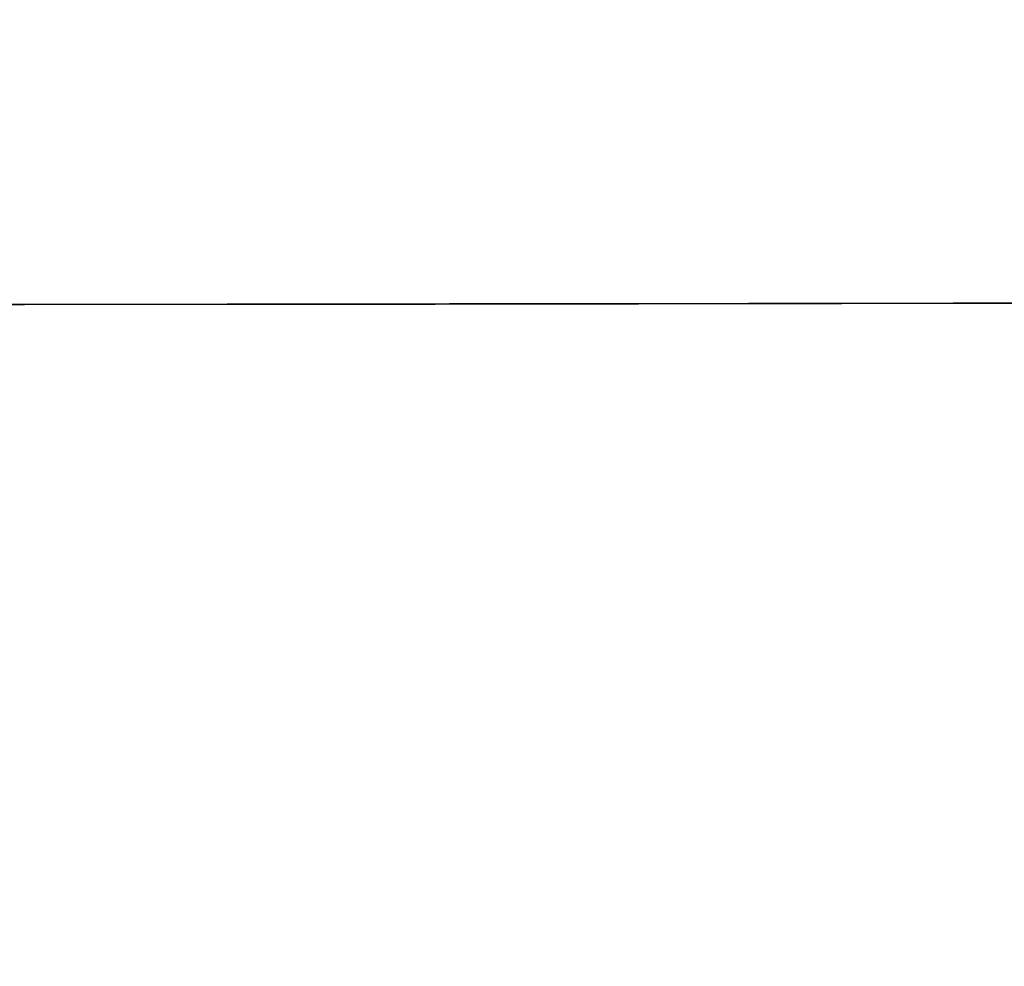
# Model space of a CAD drawing. Header units: millimetres. Extents: x -2852 to 102, y -106 to 97.
# Tile 192 of 256: x -1213 to -1197, y -12 to 3. Entities that reach past the tile are written whole.
import ezdxf

# ---------------------------------------------------------------- set-up
doc = ezdxf.new("R2010")
doc.units = ezdxf.units.MM
doc.header["$MEASUREMENT"] = 0
doc.layers.add('Predefinito', color=5, linetype='Continuous')

msp = doc.modelspace()

# ---------------------------------------------------------------- linework, layer by layer
at = {"layer": 'Predefinito', "extrusion": (-0.001367, 0.999999, 0)}
for points in [[(983.367, 1026.299), (1033.951, 933.904), (1051.093, 904.448), (1068.819, 875.343), (1088.349, 844.957), (1109.189, 814.542), (1120.088, 799.478), (1131.274, 784.626), (1142.741, 770.047), (1154.541, 755.736), (1166.545, 741.9), (1178.925, 728.401), (1191.433, 715.565), (1197.843, 709.301), (1204.361, 703.152), (1210.798, 697.297), (1217.344, 691.567), (1224.005, 685.97), (1230.784, 680.516), (1237.443, 675.397), (1244.219, 670.432), (1251.114, 665.636), (1258.13, 661.02), (1265.006, 656.757), (1271.998, 652.689), (1279.108, 648.829), (1286.336, 645.193), (1293.43, 641.909), (1300.63, 638.866), (1304.269, 637.439), (1307.932, 636.079), (1311.621, 634.787), (1315.334, 633.565), (1319.524, 632.282), (1323.741, 631.09), (1327.982, 629.991), (1332.246, 628.985), (1336.28, 628.121), (1340.331, 627.339), (1344.397, 626.637), (1348.476, 626.015), (1352.54, 625.477), (1356.612, 625.017), (1360.693, 624.634), (1364.78, 624.328), (1368.873, 624.098), (1372.969, 623.942), (1377.067, 623.861), (1381.166, 623.853), (1389.34, 624.051), (1397.501, 624.529), (1405.643, 625.279), (1413.756, 626.292), (1421.825, 627.558), (1429.852, 629.072), (1437.83, 630.826), (1445.754, 632.811), (1453.584, 635.012), (1461.349, 637.429), (1469.045, 640.057), (1476.669, 642.89), (1484.127, 645.886), (1491.506, 649.073), (1498.801, 652.448), (1506.009, 656.005), (1512.971, 659.66), (1519.841, 663.485), (1526.614, 667.477), (1533.286, 671.637), (1539.437, 675.681), (1545.49, 679.871), (1551.44, 684.206), (1557.281, 688.686), (1564.678, 694.709), (1571.871, 700.974), (1575.681, 704.469), (1579.427, 708.031), (1583.109, 711.66), (1586.726, 715.354), (1593.639, 722.79), (1600.298, 730.452), (1606.653, 738.254), (1612.769, 746.245), (1618.65, 754.398), (1624.315, 762.705), (1629.811, 771.198), (1635.117, 779.808), (1640.353, 788.694), (1645.432, 797.672), (1655.203, 815.841), (1710.52, 926.067), (1722.234, 947.605), (1734.908, 969.545), (1758.397, 1007.397), (1761.524, 1012.752), (1762.955, 1015.323), (1764.339, 1017.918), (1765.581, 1020.37), (1766.76, 1022.852), (1767.749, 1025.096), (1768.215, 1026.23), (1768.66, 1027.372)], [(983.367, 1026.299), (1033.951, 933.904), (1051.093, 904.448), (1068.819, 875.343), (1088.349, 844.957), (1109.189, 814.542), (1120.088, 799.478), (1131.274, 784.626), (1142.741, 770.047), (1154.541, 755.736), (1166.545, 741.9), (1178.925, 728.401), (1191.433, 715.565), (1197.843, 709.301), (1204.361, 703.152), (1210.798, 697.297), (1217.344, 691.567), (1224.005, 685.97), (1230.784, 680.516), (1237.443, 675.397), (1244.219, 670.432), (1251.114, 665.636), (1258.13, 661.02), (1265.006, 656.757), (1271.998, 652.689), (1279.108, 648.829), (1286.336, 645.193), (1293.43, 641.909), (1300.63, 638.866), (1304.269, 637.439), (1307.932, 636.079), (1311.621, 634.787), (1315.334, 633.565), (1319.524, 632.282), (1323.741, 631.09), (1327.982, 629.991), (1332.246, 628.985), (1336.28, 628.121), (1340.331, 627.339), (1344.397, 626.637), (1348.476, 626.015), (1352.54, 625.477), (1356.612, 625.017), (1360.693, 624.634), (1364.78, 624.328), (1368.873, 624.098), (1372.969, 623.942), (1377.067, 623.861), (1381.166, 623.853), (1389.34, 624.051), (1397.501, 624.529), (1405.643, 625.279), (1413.756, 626.292), (1421.825, 627.558), (1429.852, 629.072), (1437.83, 630.826), (1445.754, 632.811), (1453.584, 635.012), (1461.349, 637.429), (1469.045, 640.057), (1476.669, 642.89), (1484.127, 645.886), (1491.506, 649.073), (1498.801, 652.448), (1506.009, 656.005), (1512.971, 659.66), (1519.841, 663.485), (1526.614, 667.477), (1533.286, 671.637), (1539.437, 675.681), (1545.49, 679.871), (1551.44, 684.206), (1557.281, 688.686), (1564.678, 694.709), (1571.871, 700.974), (1575.681, 704.469), (1579.427, 708.031), (1583.109, 711.66), (1586.726, 715.354), (1593.639, 722.79), (1600.298, 730.452), (1606.653, 738.254), (1612.769, 746.245), (1618.65, 754.398), (1624.315, 762.705), (1629.811, 771.198), (1635.117, 779.808), (1640.353, 788.694), (1645.432, 797.672), (1655.203, 815.841), (1710.52, 926.067), (1722.234, 947.605), (1734.908, 969.545), (1758.397, 1007.397), (1761.524, 1012.752), (1762.955, 1015.323), (1764.339, 1017.918), (1765.581, 1020.37), (1766.76, 1022.852), (1767.749, 1025.096), (1768.215, 1026.23), (1768.66, 1027.372)], [(977.044, 1023.296), (1027.688, 930.777), (1044.889, 901.207), (1062.687, 871.968), (1082.309, 841.419), (1103.267, 810.81), (1114.235, 795.638), (1125.5, 780.669), (1137.055, 765.964), (1148.955, 751.517), (1161.072, 737.536), (1173.581, 723.881), (1186.234, 710.878), (1192.725, 704.526), (1199.33, 698.285), (1205.858, 692.338), (1212.502, 686.511), (1219.269, 680.815), (1226.162, 675.259), (1232.941, 670.037), (1239.845, 664.967), (1246.879, 660.062), (1254.046, 655.335), (1261.078, 650.963), (1268.239, 646.784), (1275.531, 642.812), (1282.954, 639.064), (1290.251, 635.672), (1297.669, 632.523), (1301.422, 631.044), (1305.203, 629.633), (1309.013, 628.291), (1312.852, 627.02), (1317.186, 625.684), (1321.548, 624.442), (1325.935, 623.297), (1330.343, 622.248), (1334.513, 621.348), (1338.7, 620.531), (1342.902, 619.798), (1347.115, 619.149), (1351.312, 618.586), (1355.516, 618.103), (1359.727, 617.701), (1363.944, 617.378), (1368.164, 617.134), (1372.387, 616.966), (1376.611, 616.876), (1380.834, 616.861), (1389.25, 617.052), (1397.648, 617.531), (1406.019, 618.289), (1414.355, 619.317), (1422.64, 620.606), (1430.877, 622.148), (1439.06, 623.935), (1447.182, 625.958), (1455.203, 628.202), (1463.155, 630.666), (1471.033, 633.345), (1478.834, 636.234), (1486.464, 639.288), (1494.011, 642.537), (1501.471, 645.977), (1508.841, 649.604), (1515.96, 653.33), (1522.985, 657.23), (1529.912, 661.303), (1536.736, 665.546), (1543.03, 669.674), (1549.225, 673.951), (1555.319, 678.379), (1561.304, 682.958), (1568.889, 689.117), (1576.266, 695.526), (1580.173, 699.1), (1584.015, 702.744), (1587.79, 706.456), (1591.499, 710.234), (1598.583, 717.834), (1605.402, 725.662), (1611.903, 733.624), (1618.152, 741.771), (1624.154, 750.073), (1629.926, 758.52), (1635.517, 767.144), (1640.906, 775.874), (1646.215, 784.869), (1651.356, 793.943), (1661.22, 812.264), (1716.516, 922.454), (1728.145, 943.855), (1740.711, 965.629), (1764.196, 1003.476), (1767.419, 1008.976), (1770.366, 1014.359), (1771.688, 1016.949), (1772.962, 1019.604), (1774.047, 1022.041), (1774.568, 1023.29), (1775.071, 1024.56)], [(977.044, 1023.296), (1027.688, 930.777), (1044.889, 901.207), (1062.687, 871.968), (1082.309, 841.419), (1103.267, 810.81), (1114.235, 795.638), (1125.5, 780.669), (1137.055, 765.964), (1148.955, 751.517), (1161.072, 737.536), (1173.581, 723.881), (1186.234, 710.878), (1192.725, 704.526), (1199.33, 698.285), (1205.858, 692.338), (1212.502, 686.511), (1219.269, 680.815), (1226.162, 675.259), (1232.941, 670.037), (1239.845, 664.967), (1246.879, 660.062), (1254.046, 655.335), (1261.078, 650.963), (1268.239, 646.784), (1275.531, 642.812), (1282.954, 639.064), (1290.251, 635.672), (1297.669, 632.523), (1301.422, 631.044), (1305.203, 629.633), (1309.013, 628.291), (1312.852, 627.02), (1317.186, 625.684), (1321.548, 624.442), (1325.935, 623.297), (1330.343, 622.248), (1334.513, 621.348), (1338.7, 620.531), (1342.902, 619.798), (1347.115, 619.149), (1351.312, 618.586), (1355.516, 618.103), (1359.727, 617.701), (1363.944, 617.378), (1368.164, 617.134), (1372.387, 616.966), (1376.611, 616.876), (1380.834, 616.861), (1389.25, 617.052), (1397.648, 617.531), (1406.019, 618.289), (1414.355, 619.317), (1422.64, 620.606), (1430.877, 622.148), (1439.06, 623.935), (1447.182, 625.958), (1455.203, 628.202), (1463.155, 630.666), (1471.033, 633.345), (1478.834, 636.234), (1486.464, 639.288), (1494.011, 642.537), (1501.471, 645.977), (1508.841, 649.604), (1515.96, 653.33), (1522.985, 657.23), (1529.912, 661.303), (1536.736, 665.546), (1543.03, 669.674), (1549.225, 673.951), (1555.319, 678.379), (1561.304, 682.958), (1568.889, 689.117), (1576.266, 695.526), (1580.173, 699.1), (1584.015, 702.744), (1587.79, 706.456), (1591.499, 710.234), (1598.583, 717.834), (1605.402, 725.662), (1611.903, 733.624), (1618.152, 741.771), (1624.154, 750.073), (1629.926, 758.52), (1635.517, 767.144), (1640.906, 775.874), (1646.215, 784.869), (1651.356, 793.943), (1661.22, 812.264), (1716.516, 922.454), (1728.145, 943.855), (1740.711, 965.629), (1764.196, 1003.476), (1767.419, 1008.976), (1770.366, 1014.359), (1771.688, 1016.949), (1772.962, 1019.604), (1774.047, 1022.041), (1774.568, 1023.29), (1775.071, 1024.56)], [(1768.786, 1027.529), (1768.345, 1026.387), (1767.872, 1025.227), (1766.829, 1022.851), (1765.669, 1020.407), (1764.401, 1017.901), (1763.035, 1015.338), (1761.581, 1012.724), (1758.447, 1007.359), (1730.929, 962.685), (1718.578, 940.88), (1707.13, 919.481), (1657.165, 819.479), (1647.371, 801.056), (1637.226, 783.218), (1631.965, 774.526), (1626.549, 765.991), (1620.956, 757.614), (1615.163, 749.4), (1609.147, 741.351), (1602.886, 733.471), (1596.358, 725.762), (1589.541, 718.229), (1582.411, 710.874), (1578.722, 707.264), (1574.947, 703.7), (1571.083, 700.182), (1567.126, 696.711), (1563.075, 693.287), (1558.926, 689.91), (1553.036, 685.329), (1546.963, 680.846), (1540.714, 676.472), (1534.296, 672.212), (1527.718, 668.076), (1520.987, 664.072), (1514.11, 660.207), (1507.096, 656.491), (1499.951, 652.931), (1492.685, 649.535), (1485.303, 646.311), (1477.814, 643.268), (1470.226, 640.414), (1462.546, 637.756), (1454.782, 635.304), (1446.942, 633.065), (1439.032, 631.047), (1431.062, 629.258), (1423.038, 627.707), (1414.968, 626.402), (1406.86, 625.351), (1398.721, 624.561), (1390.559, 624.042), (1382.383, 623.802), (1378.291, 623.788), (1374.198, 623.847), (1370.106, 623.98), (1366.014, 624.188), (1361.924, 624.471), (1357.837, 624.831), (1353.754, 625.268), (1349.676, 625.785), (1345.604, 626.381), (1341.538, 627.058), (1337.48, 627.816), (1333.431, 628.658), (1329.391, 629.583), (1325.362, 630.593), (1321.344, 631.69), (1317.339, 632.873), (1313.665, 634.039), (1310.002, 635.278), (1306.35, 636.59), (1302.711, 637.973), (1299.083, 639.427), (1295.468, 640.95), (1288.273, 644.199), (1281.128, 647.713), (1274.033, 651.484), (1266.99, 655.503), (1259.999, 659.761), (1253.062, 664.252), (1246.179, 668.966), (1239.352, 673.895), (1232.581, 679.031), (1225.868, 684.365), (1219.214, 689.89), (1212.619, 695.597), (1206.084, 701.478), (1199.611, 707.524), (1193.201, 713.727), (1180.572, 726.573), (1168.206, 739.949), (1156.11, 753.788), (1144.293, 768.025), (1132.762, 782.594), (1121.526, 797.427), (1110.593, 812.46), (1089.667, 842.859), (1070.048, 873.26), (1051.801, 903.136), (1034.991, 931.956), (983.404, 1026.1)], [(1768.786, 1027.529), (1768.345, 1026.387), (1767.872, 1025.227), (1766.829, 1022.851), (1765.669, 1020.407), (1764.401, 1017.901), (1763.035, 1015.338), (1761.581, 1012.724), (1758.447, 1007.359), (1730.929, 962.685), (1718.578, 940.88), (1707.13, 919.481), (1657.165, 819.479), (1647.371, 801.056), (1637.226, 783.218), (1631.965, 774.526), (1626.549, 765.991), (1620.956, 757.614), (1615.163, 749.4), (1609.147, 741.351), (1602.886, 733.471), (1596.358, 725.762), (1589.541, 718.229), (1582.411, 710.874), (1578.722, 707.264), (1574.947, 703.7), (1571.083, 700.182), (1567.126, 696.711), (1563.075, 693.287), (1558.926, 689.91), (1553.036, 685.329), (1546.963, 680.846), (1540.714, 676.472), (1534.296, 672.212), (1527.718, 668.076), (1520.987, 664.072), (1514.11, 660.207), (1507.096, 656.491), (1499.951, 652.931), (1492.685, 649.535), (1485.303, 646.311), (1477.814, 643.268), (1470.226, 640.414), (1462.546, 637.756), (1454.782, 635.304), (1446.942, 633.065), (1439.032, 631.047), (1431.062, 629.258), (1423.038, 627.707), (1414.968, 626.402), (1406.86, 625.351), (1398.721, 624.561), (1390.559, 624.042), (1382.383, 623.802), (1378.291, 623.788), (1374.198, 623.847), (1370.106, 623.98), (1366.014, 624.188), (1361.924, 624.471), (1357.837, 624.831), (1353.754, 625.268), (1349.676, 625.785), (1345.604, 626.381), (1341.538, 627.058), (1337.48, 627.816), (1333.431, 628.658), (1329.391, 629.583), (1325.362, 630.593), (1321.344, 631.69), (1317.339, 632.873), (1313.665, 634.039), (1310.002, 635.278), (1306.35, 636.59), (1302.711, 637.973), (1299.083, 639.427), (1295.468, 640.95), (1288.273, 644.199), (1281.128, 647.713), (1274.033, 651.484), (1266.99, 655.503), (1259.999, 659.761), (1253.062, 664.252), (1246.179, 668.966), (1239.352, 673.895), (1232.581, 679.031), (1225.868, 684.365), (1219.214, 689.89), (1212.619, 695.597), (1206.084, 701.478), (1199.611, 707.524), (1193.201, 713.727), (1180.572, 726.573), (1168.206, 739.949), (1156.11, 753.788), (1144.293, 768.025), (1132.762, 782.594), (1121.526, 797.427), (1110.593, 812.46), (1089.667, 842.859), (1070.048, 873.26), (1051.801, 903.136), (1034.991, 931.956), (983.404, 1026.1)], [(989.691, 1029.301), (1040.214, 937.031), (1057.297, 907.69), (1074.952, 878.718), (1094.389, 848.496), (1115.111, 818.274), (1125.94, 803.318), (1137.048, 788.583), (1148.428, 774.129), (1160.127, 759.954), (1172.018, 746.264), (1184.269, 732.922), (1196.632, 720.252), (1202.961, 714.077), (1209.392, 708.019), (1215.738, 702.257), (1222.186, 696.622), (1228.741, 691.124), (1235.405, 685.773), (1241.945, 680.757), (1248.592, 675.898), (1255.348, 671.21), (1262.214, 666.705), (1268.933, 662.552), (1275.757, 658.594), (1282.686, 654.846), (1289.718, 651.322), (1296.609, 648.146), (1303.592, 645.208), (1307.116, 643.834), (1310.662, 642.525), (1314.229, 641.283), (1317.816, 640.11), (1321.862, 638.88), (1325.934, 637.738), (1330.029, 636.685), (1334.148, 635.721), (1338.046, 634.895), (1341.961, 634.146), (1345.892, 633.475), (1349.837, 632.882), (1353.768, 632.369), (1357.709, 631.931), (1361.659, 631.567), (1365.616, 631.278), (1369.581, 631.062), (1373.55, 630.918), (1377.523, 630.846), (1381.498, 630.845), (1389.429, 631.051), (1397.355, 631.528), (1405.267, 632.269), (1413.157, 633.266), (1421.01, 634.511), (1428.826, 635.997), (1436.601, 637.717), (1444.327, 639.664), (1451.964, 641.822), (1459.543, 644.192), (1467.057, 646.769), (1474.503, 649.547), (1481.79, 652.485), (1489.001, 655.61), (1496.131, 658.918), (1503.177, 662.407), (1509.982, 665.99), (1516.697, 669.739), (1523.317, 673.652), (1529.836, 677.728), (1535.844, 681.689), (1541.754, 685.791), (1547.561, 690.033), (1553.257, 694.414), (1560.467, 700.301), (1567.476, 706.423), (1571.188, 709.837), (1574.839, 713.318), (1578.427, 716.865), (1581.953, 720.475), (1588.695, 727.746), (1595.195, 735.243), (1601.403, 742.884), (1607.385, 750.719), (1613.146, 758.723), (1618.704, 766.89), (1624.104, 775.252), (1629.327, 783.742), (1634.49, 792.519), (1639.508, 801.401), (1649.186, 819.418), (1704.525, 929.679), (1716.324, 951.356), (1729.106, 973.46), (1752.598, 1011.318), (1755.63, 1016.527), (1757, 1019.002), (1758.311, 1021.478), (1759.473, 1023.791), (1760.559, 1026.099), (1761.45, 1028.15), (1761.862, 1029.17), (1762.25, 1030.183)], [(989.691, 1029.301), (1040.214, 937.031), (1057.297, 907.69), (1074.952, 878.718), (1094.389, 848.496), (1115.111, 818.274), (1125.94, 803.318), (1137.048, 788.583), (1148.428, 774.129), (1160.127, 759.954), (1172.018, 746.264), (1184.269, 732.922), (1196.632, 720.252), (1202.961, 714.077), (1209.392, 708.019), (1215.738, 702.257), (1222.186, 696.622), (1228.741, 691.124), (1235.405, 685.773), (1241.945, 680.757), (1248.592, 675.898), (1255.348, 671.21), (1262.214, 666.705), (1268.933, 662.552), (1275.757, 658.594), (1282.686, 654.846), (1289.718, 651.322), (1296.609, 648.146), (1303.592, 645.208), (1307.116, 643.834), (1310.662, 642.525), (1314.229, 641.283), (1317.816, 640.11), (1321.862, 638.88), (1325.934, 637.738), (1330.029, 636.685), (1334.148, 635.721), (1338.046, 634.895), (1341.961, 634.146), (1345.892, 633.475), (1349.837, 632.882), (1353.768, 632.369), (1357.709, 631.931), (1361.659, 631.567), (1365.616, 631.278), (1369.581, 631.062), (1373.55, 630.918), (1377.523, 630.846), (1381.498, 630.845), (1389.429, 631.051), (1397.355, 631.528), (1405.267, 632.269), (1413.157, 633.266), (1421.01, 634.511), (1428.826, 635.997), (1436.601, 637.717), (1444.327, 639.664), (1451.964, 641.822), (1459.543, 644.192), (1467.057, 646.769), (1474.503, 649.547), (1481.79, 652.485), (1489.001, 655.61), (1496.131, 658.918), (1503.177, 662.407), (1509.982, 665.99), (1516.697, 669.739), (1523.317, 673.652), (1529.836, 677.728), (1535.844, 681.689), (1541.754, 685.791), (1547.561, 690.033), (1553.257, 694.414), (1560.467, 700.301), (1567.476, 706.423), (1571.188, 709.837), (1574.839, 713.318), (1578.427, 716.865), (1581.953, 720.475), (1588.695, 727.746), (1595.195, 735.243), (1601.403, 742.884), (1607.385, 750.719), (1613.146, 758.723), (1618.704, 766.89), (1624.104, 775.252), (1629.327, 783.742), (1634.49, 792.519), (1639.508, 801.401), (1649.186, 819.418), (1704.525, 929.679), (1716.324, 951.356), (1729.106, 973.46), (1752.598, 1011.318), (1755.63, 1016.527), (1757, 1019.002), (1758.311, 1021.478), (1759.473, 1023.791), (1760.559, 1026.099), (1761.45, 1028.15), (1761.862, 1029.17), (1762.25, 1030.183)], [(983.367, 1026.299), (1033.951, 933.904), (1051.093, 904.448), (1068.819, 875.343), (1088.349, 844.957), (1109.189, 814.542), (1120.088, 799.478), (1131.274, 784.626), (1142.741, 770.047), (1154.541, 755.736), (1166.545, 741.9), (1178.925, 728.401), (1191.433, 715.565), (1197.843, 709.301), (1204.361, 703.152), (1210.798, 697.297), (1217.344, 691.567), (1224.005, 685.97), (1230.784, 680.516), (1237.443, 675.397), (1244.219, 670.432), (1251.114, 665.636), (1258.13, 661.02), (1265.006, 656.757), (1271.998, 652.689), (1279.108, 648.829), (1286.336, 645.193), (1293.43, 641.909), (1300.63, 638.866), (1304.269, 637.439), (1307.932, 636.079), (1311.621, 634.787), (1315.334, 633.565), (1319.524, 632.282), (1323.741, 631.09), (1327.982, 629.991), (1332.246, 628.985), (1336.28, 628.121), (1340.331, 627.339), (1344.397, 626.637), (1348.476, 626.015), (1352.54, 625.477), (1356.612, 625.017), (1360.693, 624.634), (1364.78, 624.328), (1368.873, 624.098), (1372.969, 623.942), (1377.067, 623.861), (1381.166, 623.853), (1389.34, 624.051), (1397.501, 624.529), (1405.643, 625.279), (1413.756, 626.292), (1421.825, 627.558), (1429.852, 629.072), (1437.83, 630.826), (1445.754, 632.811), (1453.584, 635.012), (1461.349, 637.429), (1469.045, 640.057), (1476.669, 642.89), (1484.127, 645.886), (1491.506, 649.073), (1498.801, 652.448), (1506.009, 656.005), (1512.971, 659.66), (1519.841, 663.485), (1526.614, 667.477), (1533.286, 671.637), (1539.437, 675.681), (1545.49, 679.871), (1551.44, 684.206), (1557.281, 688.686), (1564.678, 694.709), (1571.871, 700.974), (1575.681, 704.469), (1579.427, 708.031), (1583.109, 711.66), (1586.726, 715.354), (1593.639, 722.79), (1600.298, 730.452), (1606.653, 738.254), (1612.769, 746.245), (1618.65, 754.398), (1624.315, 762.705), (1629.811, 771.198), (1635.117, 779.808), (1640.353, 788.694), (1645.432, 797.672), (1655.203, 815.841), (1710.52, 926.067), (1722.234, 947.605), (1734.908, 969.545), (1758.397, 1007.397), (1761.524, 1012.752), (1762.955, 1015.323), (1764.339, 1017.918), (1765.581, 1020.37), (1766.76, 1022.852), (1767.749, 1025.096), (1768.215, 1026.23), (1768.66, 1027.372)], [(983.367, 1026.299), (1033.951, 933.904), (1051.093, 904.448), (1068.819, 875.343), (1088.349, 844.957), (1109.189, 814.542), (1120.088, 799.478), (1131.274, 784.626), (1142.741, 770.047), (1154.541, 755.736), (1166.545, 741.9), (1178.925, 728.401), (1191.433, 715.565), (1197.843, 709.301), (1204.361, 703.152), (1210.798, 697.297), (1217.344, 691.567), (1224.005, 685.97), (1230.784, 680.516), (1237.443, 675.397), (1244.219, 670.432), (1251.114, 665.636), (1258.13, 661.02), (1265.006, 656.757), (1271.998, 652.689), (1279.108, 648.829), (1286.336, 645.193), (1293.43, 641.909), (1300.63, 638.866), (1304.269, 637.439), (1307.932, 636.079), (1311.621, 634.787), (1315.334, 633.565), (1319.524, 632.282), (1323.741, 631.09), (1327.982, 629.991), (1332.246, 628.985), (1336.28, 628.121), (1340.331, 627.339), (1344.397, 626.637), (1348.476, 626.015), (1352.54, 625.477), (1356.612, 625.017), (1360.693, 624.634), (1364.78, 624.328), (1368.873, 624.098), (1372.969, 623.942), (1377.067, 623.861), (1381.166, 623.853), (1389.34, 624.051), (1397.501, 624.529), (1405.643, 625.279), (1413.756, 626.292), (1421.825, 627.558), (1429.852, 629.072), (1437.83, 630.826), (1445.754, 632.811), (1453.584, 635.012), (1461.349, 637.429), (1469.045, 640.057), (1476.669, 642.89), (1484.127, 645.886), (1491.506, 649.073), (1498.801, 652.448), (1506.009, 656.005), (1512.971, 659.66), (1519.841, 663.485), (1526.614, 667.477), (1533.286, 671.637), (1539.437, 675.681), (1545.49, 679.871), (1551.44, 684.206), (1557.281, 688.686), (1564.678, 694.709), (1571.871, 700.974), (1575.681, 704.469), (1579.427, 708.031), (1583.109, 711.66), (1586.726, 715.354), (1593.639, 722.79), (1600.298, 730.452), (1606.653, 738.254), (1612.769, 746.245), (1618.65, 754.398), (1624.315, 762.705), (1629.811, 771.198), (1635.117, 779.808), (1640.353, 788.694), (1645.432, 797.672), (1655.203, 815.841), (1710.52, 926.067), (1722.234, 947.605), (1734.908, 969.545), (1758.397, 1007.397), (1761.524, 1012.752), (1762.955, 1015.323), (1764.339, 1017.918), (1765.581, 1020.37), (1766.76, 1022.852), (1767.749, 1025.096), (1768.215, 1026.23), (1768.66, 1027.372)]]:
    msp.add_lwpolyline(points, dxfattribs=at)
at = {"layer": 'Predefinito', "extrusion": (0.695286, 0.000950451, 0.718732)}
msp.add_lwpolyline([(-2.777, 1347.506), (-2.622, 1347.507), (-2.465, 1347.512), (-2.307, 1347.521), (-2.148, 1347.534), (-1.988, 1347.55), (-1.827, 1347.57), (-1.665, 1347.594), (-1.503, 1347.622), (-1.34, 1347.654), (-1.177, 1347.691), (-1.014, 1347.731), (-0.851, 1347.776), (-0.688, 1347.825), (-0.525, 1347.878), (-0.362, 1347.935), (-0.2, 1347.997), (-0.039, 1348.063), (0.121, 1348.134), (0.28, 1348.208), (0.438, 1348.288), (0.595, 1348.371), (0.749, 1348.459), (0.902, 1348.55), (1.054, 1348.647), (1.203, 1348.747), (1.349, 1348.851), (1.494, 1348.959), (1.635, 1349.071), (1.774, 1349.187), (1.91, 1349.306), (2.043, 1349.429), (2.173, 1349.556), (2.299, 1349.686), (2.422, 1349.818), (2.542, 1349.955), (2.658, 1350.093), (2.77, 1350.235), (2.878, 1350.379), (2.982, 1350.526), (3.082, 1350.675), (3.178, 1350.826), (3.27, 1350.979), (3.358, 1351.134), (3.441, 1351.29), (3.52, 1351.448), (3.595, 1351.607), (3.665, 1351.768), (3.732, 1351.929), (3.793, 1352.091), (3.851, 1352.253), (3.904, 1352.416), (3.953, 1352.579), (3.997, 1352.743), (4.038, 1352.906), (4.074, 1353.069), (4.106, 1353.232), (4.134, 1353.394), (4.158, 1353.556), (4.178, 1353.717), (4.195, 1353.877), (4.207, 1354.036), (4.216, 1354.193), (4.221, 1354.35), (4.223, 1354.505), (4.221, 1354.661), (4.216, 1354.818), (4.207, 1354.975), (4.195, 1355.134), (4.178, 1355.294), (4.158, 1355.455), (4.134, 1355.617), (4.106, 1355.779), (4.074, 1355.942), (4.038, 1356.105), (3.997, 1356.268), (3.953, 1356.432), (3.904, 1356.595), (3.851, 1356.758), (3.793, 1356.92), (3.732, 1357.082), (3.665, 1357.243), (3.595, 1357.404), (3.52, 1357.563), (3.441, 1357.721), (3.358, 1357.877), (3.27, 1358.032), (3.178, 1358.185), (3.082, 1358.336), (2.982, 1358.485), (2.878, 1358.632), (2.77, 1358.776), (2.658, 1358.918), (2.542, 1359.056), (2.422, 1359.192), (2.299, 1359.325), (2.173, 1359.455), (2.043, 1359.582), (1.91, 1359.705), (1.774, 1359.824), (1.635, 1359.94), (1.494, 1360.052), (1.349, 1360.16), (1.203, 1360.264), (1.054, 1360.364), (0.902, 1360.46), (0.749, 1360.552), (0.595, 1360.64), (0.438, 1360.723), (0.28, 1360.803), (0.121, 1360.877), (-0.039, 1360.948), (-0.2, 1361.014), (-0.362, 1361.076), (-0.525, 1361.133), (-0.688, 1361.186), (-0.851, 1361.235), (-1.014, 1361.28), (-1.177, 1361.32), (-1.34, 1361.356), (-1.503, 1361.389), (-1.665, 1361.417), (-1.827, 1361.441), (-1.988, 1361.461), (-2.148, 1361.477), (-2.307, 1361.49), (-2.465, 1361.499), (-2.622, 1361.504), (-2.777, 1361.505), (-2.932, 1361.504), (-3.089, 1361.499), (-3.247, 1361.49), (-3.406, 1361.477), (-3.566, 1361.461), (-3.727, 1361.441), (-3.888, 1361.417), (-4.051, 1361.389), (-4.213, 1361.356), (-4.376, 1361.32), (-4.54, 1361.28), (-4.703, 1361.235), (-4.866, 1361.186), (-5.029, 1361.133), (-5.192, 1361.076), (-5.354, 1361.014), (-5.515, 1360.948), (-5.675, 1360.877), (-5.834, 1360.803), (-5.992, 1360.723), (-6.148, 1360.64), (-6.303, 1360.552), (-6.456, 1360.46), (-6.607, 1360.364), (-6.756, 1360.264), (-6.903, 1360.16), (-7.047, 1360.052), (-7.189, 1359.94), (-7.328, 1359.824), (-7.464, 1359.705), (-7.597, 1359.582), (-7.727, 1359.455), (-7.853, 1359.325), (-7.976, 1359.192), (-8.096, 1359.056), (-8.211, 1358.918), (-8.323, 1358.776), (-8.432, 1358.632), (-8.536, 1358.485), (-8.636, 1358.336), (-8.732, 1358.185), (-8.824, 1358.032), (-8.911, 1357.877), (-8.995, 1357.721), (-9.074, 1357.563), (-9.149, 1357.404), (-9.219, 1357.243), (-9.285, 1357.082), (-9.347, 1356.92), (-9.405, 1356.758), (-9.458, 1356.595), (-9.507, 1356.432), (-9.551, 1356.268), (-9.592, 1356.105), (-9.628, 1355.942), (-9.66, 1355.779), (-9.688, 1355.617), (-9.712, 1355.455), (-9.732, 1355.294), (-9.749, 1355.134), (-9.761, 1354.975), (-9.77, 1354.818), (-9.775, 1354.661), (-9.777, 1354.505), (-9.775, 1354.35), (-9.77, 1354.193), (-9.761, 1354.036), (-9.749, 1353.877), (-9.732, 1353.717), (-9.712, 1353.556), (-9.688, 1353.394), (-9.66, 1353.232), (-9.628, 1353.069), (-9.592, 1352.906), (-9.551, 1352.743), (-9.507, 1352.579), (-9.458, 1352.416), (-9.405, 1352.253), (-9.347, 1352.091), (-9.285, 1351.929), (-9.219, 1351.768), (-9.149, 1351.607), (-9.074, 1351.448), (-8.995, 1351.29), (-8.911, 1351.134), (-8.824, 1350.979), (-8.732, 1350.826), (-8.636, 1350.675), (-8.536, 1350.526), (-8.432, 1350.379), (-8.323, 1350.235), (-8.211, 1350.093), (-8.096, 1349.955), (-7.976, 1349.818), (-7.853, 1349.686), (-7.727, 1349.556), (-7.597, 1349.429), (-7.464, 1349.306), (-7.328, 1349.187), (-7.189, 1349.071), (-7.047, 1348.959), (-6.903, 1348.851), (-6.756, 1348.747), (-6.607, 1348.647), (-6.456, 1348.55), (-6.303, 1348.459), (-6.148, 1348.371), (-5.992, 1348.288), (-5.834, 1348.208), (-5.675, 1348.134), (-5.515, 1348.063), (-5.354, 1347.997), (-5.192, 1347.935), (-5.029, 1347.878), (-4.866, 1347.825), (-4.703, 1347.776), (-4.54, 1347.731), (-4.376, 1347.691), (-4.213, 1347.654), (-4.051, 1347.622), (-3.888, 1347.594), (-3.727, 1347.57), (-3.566, 1347.55), (-3.406, 1347.534), (-3.247, 1347.521), (-3.089, 1347.512), (-2.932, 1347.507), (-2.777, 1347.506)], dxfattribs=at)
msp.add_lwpolyline([(-2.777, 1347.506), (-2.622, 1347.507), (-2.465, 1347.512), (-2.307, 1347.521), (-2.148, 1347.534), (-1.988, 1347.55), (-1.827, 1347.57), (-1.665, 1347.594), (-1.503, 1347.622), (-1.34, 1347.654), (-1.177, 1347.691), (-1.014, 1347.731), (-0.851, 1347.776), (-0.688, 1347.825), (-0.525, 1347.878), (-0.362, 1347.935), (-0.2, 1347.997), (-0.039, 1348.063), (0.121, 1348.134), (0.28, 1348.208), (0.438, 1348.288), (0.595, 1348.371), (0.749, 1348.459), (0.902, 1348.55), (1.054, 1348.647), (1.203, 1348.747), (1.349, 1348.851), (1.494, 1348.959), (1.635, 1349.071), (1.774, 1349.187), (1.91, 1349.306), (2.043, 1349.429), (2.173, 1349.556), (2.299, 1349.686), (2.422, 1349.818), (2.542, 1349.955), (2.658, 1350.093), (2.77, 1350.235), (2.878, 1350.379), (2.982, 1350.526), (3.082, 1350.675), (3.178, 1350.826), (3.27, 1350.979), (3.358, 1351.134), (3.441, 1351.29), (3.52, 1351.448), (3.595, 1351.607), (3.665, 1351.768), (3.732, 1351.929), (3.793, 1352.091), (3.851, 1352.253), (3.904, 1352.416), (3.953, 1352.579), (3.997, 1352.743), (4.038, 1352.906), (4.074, 1353.069), (4.106, 1353.232), (4.134, 1353.394), (4.158, 1353.556), (4.178, 1353.717), (4.195, 1353.877), (4.207, 1354.036), (4.216, 1354.193), (4.221, 1354.35), (4.223, 1354.505), (4.221, 1354.661), (4.216, 1354.818), (4.207, 1354.975), (4.195, 1355.134), (4.178, 1355.294), (4.158, 1355.455), (4.134, 1355.617), (4.106, 1355.779), (4.074, 1355.942), (4.038, 1356.105), (3.997, 1356.268), (3.953, 1356.432), (3.904, 1356.595), (3.851, 1356.758), (3.793, 1356.92), (3.732, 1357.082), (3.665, 1357.243), (3.595, 1357.404), (3.52, 1357.563), (3.441, 1357.721), (3.358, 1357.877), (3.27, 1358.032), (3.178, 1358.185), (3.082, 1358.336), (2.982, 1358.485), (2.878, 1358.632), (2.77, 1358.776), (2.658, 1358.918), (2.542, 1359.056), (2.422, 1359.192), (2.299, 1359.325), (2.173, 1359.455), (2.043, 1359.582), (1.91, 1359.705), (1.774, 1359.824), (1.635, 1359.94), (1.494, 1360.052), (1.349, 1360.16), (1.203, 1360.264), (1.054, 1360.364), (0.902, 1360.46), (0.749, 1360.552), (0.595, 1360.64), (0.438, 1360.723), (0.28, 1360.803), (0.121, 1360.877), (-0.039, 1360.948), (-0.2, 1361.014), (-0.362, 1361.076), (-0.525, 1361.133), (-0.688, 1361.186), (-0.851, 1361.235), (-1.014, 1361.28), (-1.177, 1361.32), (-1.34, 1361.356), (-1.503, 1361.389), (-1.665, 1361.417), (-1.827, 1361.441), (-1.988, 1361.461), (-2.148, 1361.477), (-2.307, 1361.49), (-2.465, 1361.499), (-2.622, 1361.504), (-2.777, 1361.505), (-2.932, 1361.504), (-3.089, 1361.499), (-3.247, 1361.49), (-3.406, 1361.477), (-3.566, 1361.461), (-3.727, 1361.441), (-3.888, 1361.417), (-4.051, 1361.389), (-4.213, 1361.356), (-4.376, 1361.32), (-4.54, 1361.28), (-4.703, 1361.235), (-4.866, 1361.186), (-5.029, 1361.133), (-5.192, 1361.076), (-5.354, 1361.014), (-5.515, 1360.948), (-5.675, 1360.877), (-5.834, 1360.803), (-5.992, 1360.723), (-6.148, 1360.64), (-6.303, 1360.552), (-6.456, 1360.46), (-6.607, 1360.364), (-6.756, 1360.264), (-6.903, 1360.16), (-7.047, 1360.052), (-7.189, 1359.94), (-7.328, 1359.824), (-7.464, 1359.705), (-7.597, 1359.582), (-7.727, 1359.455), (-7.853, 1359.325), (-7.976, 1359.192), (-8.096, 1359.056), (-8.211, 1358.918), (-8.323, 1358.776), (-8.432, 1358.632), (-8.536, 1358.485), (-8.636, 1358.336), (-8.732, 1358.185), (-8.824, 1358.032), (-8.911, 1357.877), (-8.995, 1357.721), (-9.074, 1357.563), (-9.149, 1357.404), (-9.219, 1357.243), (-9.285, 1357.082), (-9.347, 1356.92), (-9.405, 1356.758), (-9.458, 1356.595), (-9.507, 1356.432), (-9.551, 1356.268), (-9.592, 1356.105), (-9.628, 1355.942), (-9.66, 1355.779), (-9.688, 1355.617), (-9.712, 1355.455), (-9.732, 1355.294), (-9.749, 1355.134), (-9.761, 1354.975), (-9.77, 1354.818), (-9.775, 1354.661), (-9.777, 1354.505), (-9.775, 1354.35), (-9.77, 1354.193), (-9.761, 1354.036), (-9.749, 1353.877), (-9.732, 1353.717), (-9.712, 1353.556), (-9.688, 1353.394), (-9.66, 1353.232), (-9.628, 1353.069), (-9.592, 1352.906), (-9.551, 1352.743), (-9.507, 1352.579), (-9.458, 1352.416), (-9.405, 1352.253), (-9.347, 1352.091), (-9.285, 1351.929), (-9.219, 1351.768), (-9.149, 1351.607), (-9.074, 1351.448), (-8.995, 1351.29), (-8.911, 1351.134), (-8.824, 1350.979), (-8.732, 1350.826), (-8.636, 1350.675), (-8.536, 1350.526), (-8.432, 1350.379), (-8.323, 1350.235), (-8.211, 1350.093), (-8.096, 1349.955), (-7.976, 1349.818), (-7.853, 1349.686), (-7.727, 1349.556), (-7.597, 1349.429), (-7.464, 1349.306), (-7.328, 1349.187), (-7.189, 1349.071), (-7.047, 1348.959), (-6.903, 1348.851), (-6.756, 1348.747), (-6.607, 1348.647), (-6.456, 1348.55), (-6.303, 1348.459), (-6.148, 1348.371), (-5.992, 1348.288), (-5.834, 1348.208), (-5.675, 1348.134), (-5.515, 1348.063), (-5.354, 1347.997), (-5.192, 1347.935), (-5.029, 1347.878), (-4.866, 1347.825), (-4.703, 1347.776), (-4.54, 1347.731), (-4.376, 1347.691), (-4.213, 1347.654), (-4.051, 1347.622), (-3.888, 1347.594), (-3.727, 1347.57), (-3.566, 1347.55), (-3.406, 1347.534), (-3.247, 1347.521), (-3.089, 1347.512), (-2.932, 1347.507), (-2.777, 1347.506)], dxfattribs=at)

doc.saveas('drawing.dxf')
